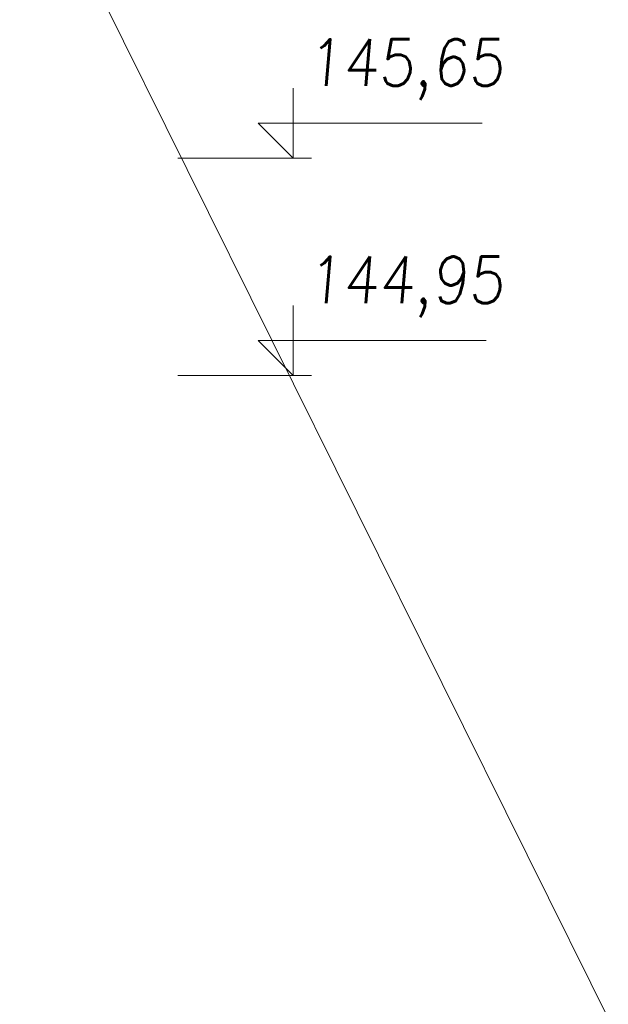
# Model space of a CAD drawing. Extents: x 64716 to 7565828, y -160732 to 5881792.
# Tile 48 of 160: x 106337 to 108232, y -8442 to -5271. Entities that reach past the tile are written whole.
import ezdxf

# ---------------------------------------------------------------- set-up
doc = ezdxf.new("R2010")
doc.units = 0
doc.header["$MEASUREMENT"] = 0
doc.layers.add('linii', color=7, linetype='Continuous', lineweight=15)
doc.layers.add('LINII OPIS', color=7, linetype='Continuous', lineweight=9)
doc.layers.add('xxOś 2_rysunek_Widok ogólny_Dimension_', color=7, linetype='Continuous')
doc.styles.add('RBCS_dim1', font='simplex.shx', dxfattribs={"width": 0.9, "oblique": 5, "height": 3})

# ---------------------------------------------------------------- blocks, each defined once
blk = doc.blocks.new('GFFGDFGDGFH')
at = {"layer": 'LINII OPIS'}
for points in [[(122987.2, 38779.4, 0), (122987.2, 38554.4, 0), (122874.7, 38666.9, 0), (122987.2, 38666.9, 0)], [(122987.2, 38779.4, 0), (122987.2, 38554.4, 0), (122874.7, 38666.9, 0), (122987.2, 38666.9, 0)], [(122940.9, 38666.9, 0), (123549.5, 38666.9, 0)], [(122940.9, 38666.9, 0), (123549.5, 38666.9, 0)], [(122987.2, 38666.9, 0), (123595.9, 38666.9, 0)], [(122987.2, 38666.9, 0), (123595.9, 38666.9, 0)], [(122615.9, 38554.4, 0), (123046.9, 38554.4, 0)], [(122615.9, 38554.4, 0), (123046.9, 38554.4, 0)], [(122987.2, 38079.4, 0), (122987.2, 37854.4, 0), (122874.7, 37966.9, 0), (122987.2, 37966.9, 0)], [(122987.2, 38079.4, 0), (122987.2, 37854.4, 0), (122874.7, 37966.9, 0), (122987.2, 37966.9, 0)], [(122987.2, 38079.4, 0), (122987.2, 37854.4, 0), (122874.7, 37966.9, 0), (122987.2, 37966.9, 0)], [(122987.2, 38079.4, 0), (122987.2, 37854.4, 0), (122874.7, 37966.9, 0), (122987.2, 37966.9, 0)], [(122987.2, 37966.9, 0), (123609.4, 37966.9, 0)], [(122987.2, 37966.9, 0), (123609.4, 37966.9, 0)], [(122987.2, 37966.9, 0), (123609.4, 37966.9, 0)], [(122987.2, 37966.9, 0), (123609.4, 37966.9, 0)], [(122615.9, 37854.4, 0), (123046.9, 37854.4, 0)]]:
    blk.add_polyline3d(points, dxfattribs=at)
at = {"layer": 'xxOś 2_rysunek_Widok ogólny_Dimension_', "color": 6, "char_height": 150, "attachment_point": 7, "style": 'RBCS_dim1'}
for s, insert in [('145,65', (123030.3, 38741.9)), ('144,95', (123030.3, 38041.9))]:
    blk.add_mtext(s, dxfattribs=dict(at, insert=insert))

msp = doc.modelspace()

# ---------------------------------------------------------------- linework, layer by layer
at = {"layer": 'linii'}
msp.add_lwpolyline([(74114, 60331), (145988, -84647)], dxfattribs=at)

# ---------------------------------------------------------------- block references
msp.add_blockref('GFFGDFGDGFH', (-15770.6, -44271.6, 0), dxfattribs=at)

doc.saveas('drawing.dxf')
